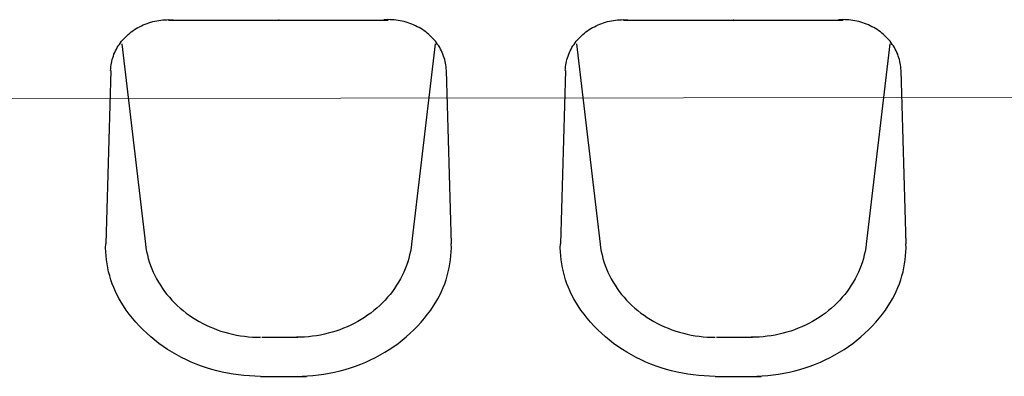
# Model space of a CAD drawing. Header units: millimetres. Extents: x -12988 to 25758, y 6227 to 71097.
# Tile 19 of 28: x 4700 to 4810, y 18270 to 18310. Entities that reach past the tile are written whole.
import ezdxf

# ---------------------------------------------------------------- set-up
doc = ezdxf.new("R2010")
doc.units = ezdxf.units.MM
doc.layers.add('!WYPOSAŻENIE', color=4, linetype='Continuous')
doc.layers.add('0! WIZJA', color=210, linetype='Continuous', lineweight=18)

# ---------------------------------------------------------------- blocks, each defined once
blk = doc.blocks.new('*U116')
at = {"layer": '!WYPOSAŻENIE'}
for p, q in [((-13.87, 19.85), (-13.65, 19.89)), ((-13.87, 19.85), (-13.65, 19.89)), ((-13.65, 19.89), (-13.42, 19.93)), ((-13.65, 19.89), (-13.42, 19.93)), ((-13.42, 19.93), (-13.2, 19.96)), ((-13.42, 19.93), (-13.2, 19.96)), ((-13.2, 19.96), (-12.97, 19.99)), ((-13.2, 19.96), (-12.97, 19.99)), ((-12.97, 19.99), (-12.74, 20)), ((-12.97, 19.99), (-12.74, 20)), ((-12.74, 20), (-12.51, 20.01)), ((-12.74, 20), (-12.51, 20.01)), ((-12.51, 20.01), (-12.28, 20.02)), ((-12.51, 20.01), (-12.28, 20.02)), ((12.32, 19.98), (-12.32, 19.98)), ((12.32, 19.98), (-12.32, 19.98)), ((-12.28, 20.02), (-12.05, 20.01)), ((-12.28, 20.02), (-12.05, 20.01)), ((-12.05, 20.01), (-11.82, 20)), ((-12.05, 20.01), (-11.82, 20)), ((12.05, 20.01), (11.82, 20)), ((12.05, 20.01), (11.82, 20)), ((12.28, 20.02), (12.05, 20.01)), ((12.28, 20.02), (12.05, 20.01)), ((12.51, 20.01), (12.28, 20.02)), ((12.51, 20.01), (12.28, 20.02)), ((12.74, 20), (12.51, 20.01)), ((12.74, 20), (12.51, 20.01)), ((12.97, 19.99), (12.74, 20)), ((12.97, 19.99), (12.74, 20)), ((13.2, 19.96), (12.97, 19.99)), ((13.2, 19.96), (12.97, 19.99)), ((13.42, 19.93), (13.2, 19.96)), ((13.42, 19.93), (13.2, 19.96)), ((13.65, 19.89), (13.42, 19.93)), ((13.65, 19.89), (13.42, 19.93)), ((13.87, 19.85), (13.65, 19.89)), ((13.87, 19.85), (13.65, 19.89)), ((-16.33, 18.77), (-16.15, 18.9)), ((-16.33, 18.77), (-16.15, 18.9)), ((-16.15, 18.9), (-15.96, 19.02)), ((-16.15, 18.9), (-15.96, 19.02)), ((-15.96, 19.02), (-15.77, 19.13)), ((-15.96, 19.02), (-15.77, 19.13)), ((-15.77, 19.13), (-15.57, 19.23)), ((-15.77, 19.13), (-15.57, 19.23)), ((-15.57, 19.23), (-15.37, 19.33)), ((-15.57, 19.23), (-15.37, 19.33)), ((-15.37, 19.33), (-15.16, 19.43)), ((-15.37, 19.33), (-15.16, 19.43)), ((-15.16, 19.43), (-14.96, 19.51)), ((-15.16, 19.43), (-14.96, 19.51)), ((-14.96, 19.51), (-14.74, 19.6)), ((-14.96, 19.51), (-14.74, 19.6)), ((-14.74, 19.6), (-14.53, 19.67)), ((-14.74, 19.6), (-14.53, 19.67)), ((-14.53, 19.67), (-14.31, 19.74)), ((-14.53, 19.67), (-14.31, 19.74)), ((-14.31, 19.74), (-14.09, 19.8)), ((-14.31, 19.74), (-14.09, 19.8)), ((-14.09, 19.8), (-13.87, 19.85)), ((-14.09, 19.8), (-13.87, 19.85)), ((14.09, 19.8), (13.87, 19.85)), ((14.09, 19.8), (13.87, 19.85)), ((14.31, 19.74), (14.09, 19.8)), ((14.31, 19.74), (14.09, 19.8)), ((14.53, 19.67), (14.31, 19.74)), ((14.53, 19.67), (14.31, 19.74)), ((14.74, 19.6), (14.53, 19.67)), ((14.74, 19.6), (14.53, 19.67)), ((14.96, 19.51), (14.74, 19.6)), ((14.96, 19.51), (14.74, 19.6)), ((15.16, 19.43), (14.96, 19.51)), ((15.16, 19.43), (14.96, 19.51)), ((15.37, 19.33), (15.16, 19.43)), ((15.37, 19.33), (15.16, 19.43)), ((15.57, 19.23), (15.37, 19.33)), ((15.57, 19.23), (15.37, 19.33)), ((15.77, 19.13), (15.57, 19.23)), ((15.77, 19.13), (15.57, 19.23)), ((15.96, 19.02), (15.77, 19.13)), ((15.96, 19.02), (15.77, 19.13)), ((16.15, 18.9), (15.96, 19.02)), ((16.15, 18.9), (15.96, 19.02)), ((16.33, 18.77), (16.15, 18.9)), ((16.33, 18.77), (16.15, 18.9)), ((-17.6, 17.59), (-17.46, 17.75)), ((-17.6, 17.59), (-17.46, 17.75)), ((-17.46, 17.75), (-17.32, 17.91)), ((-17.46, 17.75), (-17.32, 17.91)), ((-17.32, 17.91), (-17.17, 18.07)), ((-17.32, 17.91), (-17.17, 18.07)), ((-17.17, 18.07), (-17.01, 18.22)), ((-17.17, 18.07), (-17.01, 18.22)), ((-17.01, 18.22), (-16.85, 18.37)), ((-17.01, 18.22), (-16.85, 18.37)), ((-16.85, 18.37), (-16.68, 18.51)), ((-16.85, 18.37), (-16.68, 18.51)), ((-16.68, 18.51), (-16.51, 18.64)), ((-16.68, 18.51), (-16.51, 18.64)), ((-16.51, 18.64), (-16.33, 18.77)), ((-16.51, 18.64), (-16.33, 18.77)), ((16.51, 18.64), (16.33, 18.77)), ((16.51, 18.64), (16.33, 18.77)), ((16.68, 18.51), (16.51, 18.64)), ((16.68, 18.51), (16.51, 18.64)), ((16.85, 18.37), (16.68, 18.51)), ((16.85, 18.37), (16.68, 18.51)), ((17.01, 18.22), (16.85, 18.37)), ((17.01, 18.22), (16.85, 18.37)), ((17.17, 18.07), (17.01, 18.22)), ((17.17, 18.07), (17.01, 18.22)), ((17.32, 17.91), (17.17, 18.07)), ((17.32, 17.91), (17.17, 18.07)), ((17.46, 17.75), (17.32, 17.91)), ((17.46, 17.75), (17.32, 17.91)), ((17.6, 17.59), (17.46, 17.75)), ((17.6, 17.59), (17.46, 17.75)), ((-18.28, 16.51), (-18.18, 16.7)), ((-18.28, 16.51), (-18.18, 16.7)), ((-18.18, 16.7), (-18.08, 16.89)), ((-18.18, 16.7), (-18.08, 16.89)), ((-18.08, 16.89), (-17.97, 17.07)), ((-18.08, 16.89), (-17.97, 17.07)), ((-17.97, 17.07), (-17.85, 17.24)), ((-17.97, 17.07), (-17.85, 17.24)), ((-17.85, 17.24), (-17.73, 17.42)), ((-17.85, 17.24), (-17.73, 17.42)), ((-17.73, 17.42), (-17.6, 17.59)), ((-17.73, 17.42), (-17.6, 17.59)), ((-17.56, 17.29), (-14.92, -5.19)), ((-17.56, 17.29), (-14.92, -5.19)), ((17.56, 17.29), (14.92, -5.19)), ((17.56, 17.29), (14.92, -5.19)), ((17.73, 17.42), (17.6, 17.59)), ((17.73, 17.42), (17.6, 17.59)), ((17.85, 17.24), (17.73, 17.42)), ((17.85, 17.24), (17.73, 17.42)), ((17.97, 17.07), (17.85, 17.24)), ((17.97, 17.07), (17.85, 17.24)), ((18.08, 16.89), (17.97, 17.07)), ((18.08, 16.89), (17.97, 17.07)), ((18.18, 16.7), (18.08, 16.89)), ((18.18, 16.7), (18.08, 16.89)), ((18.28, 16.51), (18.18, 16.7)), ((18.28, 16.51), (18.18, 16.7)), ((-18.7, 15.34), (-18.65, 15.54)), ((-18.7, 15.34), (-18.65, 15.54)), ((-18.65, 15.54), (-18.59, 15.74)), ((-18.65, 15.54), (-18.59, 15.74)), ((-18.59, 15.74), (-18.52, 15.93)), ((-18.59, 15.74), (-18.52, 15.93)), ((-18.52, 15.93), (-18.45, 16.13)), ((-18.52, 15.93), (-18.45, 16.13)), ((-18.45, 16.13), (-18.37, 16.32)), ((-18.45, 16.13), (-18.37, 16.32)), ((-18.37, 16.32), (-18.28, 16.51)), ((-18.37, 16.32), (-18.28, 16.51)), ((18.37, 16.32), (18.28, 16.51)), ((18.37, 16.32), (18.28, 16.51)), ((18.45, 16.13), (18.37, 16.32)), ((18.45, 16.13), (18.37, 16.32)), ((18.52, 15.93), (18.45, 16.13)), ((18.52, 15.93), (18.45, 16.13)), ((18.59, 15.74), (18.52, 15.93)), ((18.59, 15.74), (18.52, 15.93)), ((18.65, 15.54), (18.59, 15.74)), ((18.65, 15.54), (18.59, 15.74)), ((18.7, 15.34), (18.65, 15.54)), ((18.7, 15.34), (18.65, 15.54)), ((-18.83, 14.31), (-18.82, 14.52)), ((-18.83, 14.31), (-18.82, 14.52)), ((-18.82, 14.52), (-18.8, 14.72)), ((-18.82, 14.52), (-18.8, 14.72)), ((-18.8, 14.72), (-18.77, 14.93)), ((-18.8, 14.72), (-18.77, 14.93)), ((-18.77, 14.93), (-18.74, 15.13)), ((-18.77, 14.93), (-18.74, 15.13)), ((-18.74, 15.13), (-18.7, 15.34)), ((-18.74, 15.13), (-18.7, 15.34)), ((18.74, 15.13), (18.7, 15.34)), ((18.74, 15.13), (18.7, 15.34)), ((18.77, 14.93), (18.74, 15.13)), ((18.77, 14.93), (18.74, 15.13)), ((18.8, 14.72), (18.77, 14.93)), ((18.8, 14.72), (18.77, 14.93)), ((18.82, 14.52), (18.8, 14.72)), ((18.82, 14.52), (18.8, 14.72)), ((18.83, 14.31), (18.82, 14.52)), ((18.83, 14.31), (18.82, 14.52)), ((-18.8, 14.31), (-19.38, -5.13)), ((-18.8, 14.31), (-19.38, -5.13)), ((18.8, 14.31), (19.38, -5.13)), ((18.8, 14.31), (19.38, -5.13)), ((-19.39, -5.58), (-19.38, -5.13)), ((-19.39, -5.58), (-19.38, -5.13)), ((-14.92, -5.19), (-14.87, -5.59)), ((-14.92, -5.19), (-14.87, -5.59)), ((14.92, -5.19), (14.87, -5.59)), ((14.92, -5.19), (14.87, -5.59)), ((14.92, -5.19), (14.87, -5.59)), ((14.92, -5.19), (14.87, -5.59)), ((19.39, -5.58), (19.38, -5.13)), ((19.39, -5.58), (19.38, -5.13)), ((-19.37, -6.04), (-19.39, -5.58)), ((-19.37, -6.04), (-19.39, -5.58)), ((-19.34, -6.5), (-19.37, -6.04)), ((-19.34, -6.5), (-19.37, -6.04)), ((-19.29, -6.95), (-19.34, -6.5)), ((-19.29, -6.95), (-19.34, -6.5)), ((-14.87, -5.59), (-14.8, -5.99)), ((-14.87, -5.59), (-14.8, -5.99)), ((-14.8, -5.99), (-14.71, -6.39)), ((-14.8, -5.99), (-14.71, -6.39)), ((-14.71, -6.39), (-14.61, -6.79)), ((-14.71, -6.39), (-14.61, -6.79)), ((14.71, -6.39), (14.61, -6.79)), ((14.71, -6.39), (14.61, -6.79)), ((14.71, -6.39), (14.61, -6.79)), ((14.71, -6.39), (14.61, -6.79)), ((14.8, -5.99), (14.71, -6.39)), ((14.8, -5.99), (14.71, -6.39)), ((14.8, -5.99), (14.71, -6.39)), ((14.8, -5.99), (14.71, -6.39)), ((14.87, -5.59), (14.8, -5.99)), ((14.87, -5.59), (14.8, -5.99)), ((14.87, -5.59), (14.8, -5.99)), ((14.87, -5.59), (14.8, -5.99)), ((19.29, -6.95), (19.34, -6.5)), ((19.29, -6.95), (19.34, -6.5)), ((19.34, -6.5), (19.37, -6.04)), ((19.34, -6.5), (19.37, -6.04)), ((19.37, -6.04), (19.39, -5.58)), ((19.37, -6.04), (19.39, -5.58)), ((-19.23, -7.4), (-19.29, -6.95)), ((-19.23, -7.4), (-19.29, -6.95)), ((-19.15, -7.85), (-19.23, -7.4)), ((-19.15, -7.85), (-19.23, -7.4)), ((-14.61, -6.79), (-14.49, -7.18)), ((-14.61, -6.79), (-14.49, -7.18)), ((-14.49, -7.18), (-14.36, -7.57)), ((-14.49, -7.18), (-14.36, -7.57)), ((-14.36, -7.57), (-14.21, -7.96)), ((-14.36, -7.57), (-14.21, -7.96)), ((14.36, -7.57), (14.21, -7.96)), ((14.36, -7.57), (14.21, -7.96)), ((14.36, -7.57), (14.21, -7.96)), ((14.36, -7.57), (14.21, -7.96)), ((14.49, -7.18), (14.36, -7.57)), ((14.49, -7.18), (14.36, -7.57)), ((14.49, -7.18), (14.36, -7.57)), ((14.49, -7.18), (14.36, -7.57)), ((14.61, -6.79), (14.49, -7.18)), ((14.61, -6.79), (14.49, -7.18)), ((14.61, -6.79), (14.49, -7.18)), ((14.61, -6.79), (14.49, -7.18)), ((19.15, -7.85), (19.23, -7.4)), ((19.15, -7.85), (19.23, -7.4)), ((19.23, -7.4), (19.29, -6.95)), ((19.23, -7.4), (19.29, -6.95)), ((-19.05, -8.3), (-19.15, -7.85)), ((-19.05, -8.3), (-19.15, -7.85)), ((-18.93, -8.74), (-19.05, -8.3)), ((-18.93, -8.74), (-19.05, -8.3)), ((-18.79, -9.18), (-18.93, -8.74)), ((-18.79, -9.18), (-18.93, -8.74)), ((-14.21, -7.96), (-14.05, -8.34)), ((-14.21, -7.96), (-14.05, -8.34)), ((-14.05, -8.34), (-13.87, -8.71)), ((-14.05, -8.34), (-13.87, -8.71)), ((-13.87, -8.71), (-13.68, -9.08)), ((-13.87, -8.71), (-13.68, -9.08)), ((13.87, -8.71), (13.68, -9.08)), ((13.87, -8.71), (13.68, -9.08)), ((13.87, -8.71), (13.68, -9.08)), ((13.87, -8.71), (13.68, -9.08)), ((14.05, -8.34), (13.87, -8.71)), ((14.05, -8.34), (13.87, -8.71)), ((14.05, -8.34), (13.87, -8.71)), ((14.05, -8.34), (13.87, -8.71)), ((14.21, -7.96), (14.05, -8.34)), ((14.21, -7.96), (14.05, -8.34)), ((14.21, -7.96), (14.05, -8.34)), ((14.21, -7.96), (14.05, -8.34)), ((18.79, -9.18), (18.93, -8.74)), ((18.79, -9.18), (18.93, -8.74)), ((18.93, -8.74), (19.05, -8.3)), ((18.93, -8.74), (19.05, -8.3)), ((19.05, -8.3), (19.15, -7.85)), ((19.05, -8.3), (19.15, -7.85)), ((-18.64, -9.62), (-18.79, -9.18)), ((-18.64, -9.62), (-18.79, -9.18)), ((-18.47, -10.05), (-18.64, -9.62)), ((-18.47, -10.05), (-18.64, -9.62)), ((-13.68, -9.08), (-13.47, -9.45)), ((-13.68, -9.08), (-13.47, -9.45)), ((-13.47, -9.45), (-13.25, -9.8)), ((-13.47, -9.45), (-13.25, -9.8)), ((-13.25, -9.8), (-13.02, -10.15)), ((-13.25, -9.8), (-13.02, -10.15)), ((13.25, -9.8), (13.02, -10.15)), ((13.25, -9.8), (13.02, -10.15)), ((13.25, -9.8), (13.02, -10.15)), ((13.25, -9.8), (13.02, -10.15)), ((13.47, -9.45), (13.25, -9.8)), ((13.47, -9.45), (13.25, -9.8)), ((13.47, -9.45), (13.25, -9.8)), ((13.47, -9.45), (13.25, -9.8)), ((13.68, -9.08), (13.47, -9.45)), ((13.68, -9.08), (13.47, -9.45)), ((13.68, -9.08), (13.47, -9.45)), ((13.68, -9.08), (13.47, -9.45)), ((18.47, -10.05), (18.64, -9.62)), ((18.47, -10.05), (18.64, -9.62)), ((18.64, -9.62), (18.79, -9.18)), ((18.64, -9.62), (18.79, -9.18)), ((-18.29, -10.48), (-18.47, -10.05)), ((-18.29, -10.48), (-18.47, -10.05)), ((-18.09, -10.89), (-18.29, -10.48)), ((-18.09, -10.89), (-18.29, -10.48)), ((-17.87, -11.31), (-18.09, -10.89)), ((-17.87, -11.31), (-18.09, -10.89)), ((-13.02, -10.15), (-12.77, -10.49)), ((-13.02, -10.15), (-12.77, -10.49)), ((-12.77, -10.49), (-12.51, -10.83)), ((-12.77, -10.49), (-12.51, -10.83)), ((-12.51, -10.83), (-12.24, -11.15)), ((-12.51, -10.83), (-12.24, -11.15)), ((12.51, -10.83), (12.24, -11.15)), ((12.51, -10.83), (12.24, -11.15)), ((12.51, -10.83), (12.24, -11.15)), ((12.51, -10.83), (12.24, -11.15)), ((12.77, -10.49), (12.51, -10.83)), ((12.77, -10.49), (12.51, -10.83)), ((12.77, -10.49), (12.51, -10.83)), ((12.77, -10.49), (12.51, -10.83)), ((13.02, -10.15), (12.77, -10.49)), ((13.02, -10.15), (12.77, -10.49)), ((13.02, -10.15), (12.77, -10.49)), ((13.02, -10.15), (12.77, -10.49)), ((17.87, -11.31), (18.09, -10.89)), ((17.87, -11.31), (18.09, -10.89)), ((18.09, -10.89), (18.29, -10.48)), ((18.09, -10.89), (18.29, -10.48)), ((18.29, -10.48), (18.47, -10.05)), ((18.29, -10.48), (18.47, -10.05)), ((-17.64, -11.71), (-17.87, -11.31)), ((-17.64, -11.71), (-17.87, -11.31)), ((-17.39, -12.11), (-17.64, -11.71)), ((-17.39, -12.11), (-17.64, -11.71)), ((-17.07, -12.58), (-17.39, -12.11)), ((-17.07, -12.58), (-17.39, -12.11)), ((-12.24, -11.15), (-11.96, -11.47)), ((-12.24, -11.15), (-11.96, -11.47)), ((-11.96, -11.47), (-11.66, -11.78)), ((-11.96, -11.47), (-11.66, -11.78)), ((-11.66, -11.78), (-11.35, -12.07)), ((-11.66, -11.78), (-11.35, -12.07)), ((-11.35, -12.07), (-11.03, -12.36)), ((-11.35, -12.07), (-11.03, -12.36)), ((11.35, -12.07), (11.03, -12.36)), ((11.35, -12.07), (11.03, -12.36)), ((11.35, -12.07), (11.03, -12.36)), ((11.35, -12.07), (11.03, -12.36)), ((11.66, -11.78), (11.35, -12.07)), ((11.66, -11.78), (11.35, -12.07)), ((11.66, -11.78), (11.35, -12.07)), ((11.66, -11.78), (11.35, -12.07)), ((11.96, -11.47), (11.66, -11.78)), ((11.96, -11.47), (11.66, -11.78)), ((11.96, -11.47), (11.66, -11.78)), ((11.96, -11.47), (11.66, -11.78)), ((12.24, -11.15), (11.96, -11.47)), ((12.24, -11.15), (11.96, -11.47)), ((12.24, -11.15), (11.96, -11.47)), ((12.24, -11.15), (11.96, -11.47)), ((17.07, -12.58), (17.39, -12.11)), ((17.07, -12.58), (17.39, -12.11)), ((17.39, -12.11), (17.64, -11.71)), ((17.39, -12.11), (17.64, -11.71)), ((17.64, -11.71), (17.87, -11.31)), ((17.64, -11.71), (17.87, -11.31)), ((-16.73, -13.05), (-17.07, -12.58)), ((-16.73, -13.05), (-17.07, -12.58)), ((-16.37, -13.5), (-16.73, -13.05)), ((-16.37, -13.5), (-16.73, -13.05)), ((-11.03, -12.36), (-10.7, -12.64)), ((-11.03, -12.36), (-10.7, -12.64)), ((-10.7, -12.64), (-10.36, -12.91)), ((-10.7, -12.64), (-10.36, -12.91)), ((-10.36, -12.91), (-10, -13.16)), ((-10.36, -12.91), (-10, -13.16)), ((-10, -13.16), (-9.64, -13.41)), ((-10, -13.16), (-9.64, -13.41)), ((10, -13.16), (9.64, -13.41)), ((10, -13.16), (9.64, -13.41)), ((10, -13.16), (9.64, -13.41)), ((10, -13.16), (9.64, -13.41)), ((10.36, -12.91), (10, -13.16)), ((10.36, -12.91), (10, -13.16)), ((10.36, -12.91), (10, -13.16)), ((10.36, -12.91), (10, -13.16)), ((10.7, -12.64), (10.36, -12.91)), ((10.7, -12.64), (10.36, -12.91)), ((10.7, -12.64), (10.36, -12.91)), ((10.7, -12.64), (10.36, -12.91)), ((11.03, -12.36), (10.7, -12.64)), ((11.03, -12.36), (10.7, -12.64)), ((11.03, -12.36), (10.7, -12.64)), ((11.03, -12.36), (10.7, -12.64)), ((16.37, -13.5), (16.73, -13.05)), ((16.37, -13.5), (16.73, -13.05)), ((16.73, -13.05), (17.07, -12.58)), ((16.73, -13.05), (17.07, -12.58)), ((-15.99, -13.94), (-16.37, -13.5)), ((-15.99, -13.94), (-16.37, -13.5)), ((-15.6, -14.37), (-15.99, -13.94)), ((-15.6, -14.37), (-15.99, -13.94)), ((-9.64, -13.41), (-9.27, -13.64)), ((-9.64, -13.41), (-9.27, -13.64)), ((-9.27, -13.64), (-8.89, -13.86)), ((-9.27, -13.64), (-8.89, -13.86)), ((-8.89, -13.86), (-8.5, -14.07)), ((-8.89, -13.86), (-8.5, -14.07)), ((-8.5, -14.07), (-8.11, -14.27)), ((-8.5, -14.07), (-8.11, -14.27)), ((-8.11, -14.27), (-7.7, -14.46)), ((-8.11, -14.27), (-7.7, -14.46)), ((8.11, -14.27), (7.7, -14.46)), ((8.11, -14.27), (7.7, -14.46)), ((8.11, -14.27), (7.7, -14.46)), ((8.11, -14.27), (7.7, -14.46)), ((8.5, -14.07), (8.11, -14.27)), ((8.5, -14.07), (8.11, -14.27)), ((8.5, -14.07), (8.11, -14.27)), ((8.5, -14.07), (8.11, -14.27)), ((8.89, -13.86), (8.5, -14.07)), ((8.89, -13.86), (8.5, -14.07)), ((8.89, -13.86), (8.5, -14.07)), ((8.89, -13.86), (8.5, -14.07)), ((9.27, -13.64), (8.89, -13.86)), ((9.27, -13.64), (8.89, -13.86)), ((9.27, -13.64), (8.89, -13.86)), ((9.27, -13.64), (8.89, -13.86)), ((9.64, -13.41), (9.27, -13.64)), ((9.64, -13.41), (9.27, -13.64)), ((9.64, -13.41), (9.27, -13.64)), ((9.64, -13.41), (9.27, -13.64)), ((15.6, -14.37), (15.99, -13.94)), ((15.6, -14.37), (15.99, -13.94)), ((15.99, -13.94), (16.37, -13.5)), ((15.99, -13.94), (16.37, -13.5)), ((-15.19, -14.79), (-15.6, -14.37)), ((-15.19, -14.79), (-15.6, -14.37)), ((-14.77, -15.19), (-15.19, -14.79)), ((-14.77, -15.19), (-15.19, -14.79)), ((-14.33, -15.58), (-14.77, -15.19)), ((-14.33, -15.58), (-14.77, -15.19)), ((-7.7, -14.46), (-7.29, -14.63)), ((-7.7, -14.46), (-7.29, -14.63)), ((-7.29, -14.63), (-6.88, -14.79)), ((-7.29, -14.63), (-6.88, -14.79)), ((-6.88, -14.79), (-6.45, -14.93)), ((-6.88, -14.79), (-6.45, -14.93)), ((-6.45, -14.93), (-6.03, -15.07)), ((-6.45, -14.93), (-6.03, -15.07)), ((-6.03, -15.07), (-5.59, -15.19)), ((-6.03, -15.07), (-5.59, -15.19)), ((-5.59, -15.19), (-5.16, -15.29)), ((-5.59, -15.19), (-5.16, -15.29)), ((-5.16, -15.29), (-4.71, -15.38)), ((-5.16, -15.29), (-4.71, -15.38)), ((-4.71, -15.38), (-4.27, -15.46)), ((-4.71, -15.38), (-4.27, -15.46)), ((-4.27, -15.46), (-3.82, -15.52)), ((-4.27, -15.46), (-3.82, -15.52)), ((4.27, -15.46), (3.82, -15.52)), ((4.27, -15.46), (3.82, -15.52)), ((4.27, -15.46), (3.82, -15.52)), ((4.27, -15.46), (3.82, -15.52)), ((4.71, -15.38), (4.27, -15.46)), ((4.71, -15.38), (4.27, -15.46)), ((4.71, -15.38), (4.27, -15.46)), ((4.71, -15.38), (4.27, -15.46)), ((5.16, -15.29), (4.71, -15.38)), ((5.16, -15.29), (4.71, -15.38)), ((5.16, -15.29), (4.71, -15.38)), ((5.16, -15.29), (4.71, -15.38)), ((5.59, -15.19), (5.16, -15.29)), ((5.59, -15.19), (5.16, -15.29)), ((5.59, -15.19), (5.16, -15.29)), ((5.59, -15.19), (5.16, -15.29)), ((6.03, -15.07), (5.59, -15.19)), ((6.03, -15.07), (5.59, -15.19)), ((6.03, -15.07), (5.59, -15.19)), ((6.03, -15.07), (5.59, -15.19)), ((6.45, -14.93), (6.03, -15.07)), ((6.45, -14.93), (6.03, -15.07)), ((6.45, -14.93), (6.03, -15.07)), ((6.45, -14.93), (6.03, -15.07)), ((6.88, -14.79), (6.45, -14.93)), ((6.88, -14.79), (6.45, -14.93)), ((6.88, -14.79), (6.45, -14.93)), ((6.88, -14.79), (6.45, -14.93)), ((7.29, -14.63), (6.88, -14.79)), ((7.29, -14.63), (6.88, -14.79)), ((7.29, -14.63), (6.88, -14.79)), ((7.29, -14.63), (6.88, -14.79)), ((7.7, -14.46), (7.29, -14.63)), ((7.7, -14.46), (7.29, -14.63)), ((7.7, -14.46), (7.29, -14.63)), ((7.7, -14.46), (7.29, -14.63)), ((14.33, -15.58), (14.77, -15.19)), ((14.33, -15.58), (14.77, -15.19)), ((14.77, -15.19), (15.19, -14.79)), ((14.77, -15.19), (15.19, -14.79)), ((15.19, -14.79), (15.6, -14.37)), ((15.19, -14.79), (15.6, -14.37)), ((-13.87, -15.96), (-14.33, -15.58)), ((-13.87, -15.96), (-14.33, -15.58)), ((-13.41, -16.32), (-13.87, -15.96)), ((-13.41, -16.32), (-13.87, -15.96)), ((-12.92, -16.67), (-13.41, -16.32)), ((-12.92, -16.67), (-13.41, -16.32)), ((-3.82, -15.52), (-3.37, -15.57)), ((-3.82, -15.52), (-3.37, -15.57)), ((-3.37, -15.57), (-2.92, -15.61)), ((-3.37, -15.57), (-2.92, -15.61)), ((-2.92, -15.61), (-2.47, -15.63)), ((-2.92, -15.61), (-2.47, -15.63)), ((-2.47, -15.63), (-2.02, -15.64)), ((-2.47, -15.63), (-2.02, -15.64)), ((1.88, -15.64), (-2.16, -15.64)), ((1.88, -15.64), (-2.16, -15.64)), ((2.47, -15.63), (2.02, -15.64)), ((2.47, -15.63), (2.02, -15.64)), ((2.47, -15.63), (2.02, -15.64)), ((2.47, -15.63), (2.02, -15.64)), ((2.92, -15.61), (2.47, -15.63)), ((2.92, -15.61), (2.47, -15.63)), ((2.92, -15.61), (2.47, -15.63)), ((2.92, -15.61), (2.47, -15.63)), ((3.37, -15.57), (2.92, -15.61)), ((3.37, -15.57), (2.92, -15.61)), ((3.37, -15.57), (2.92, -15.61)), ((3.37, -15.57), (2.92, -15.61)), ((3.82, -15.52), (3.37, -15.57)), ((3.82, -15.52), (3.37, -15.57)), ((3.82, -15.52), (3.37, -15.57)), ((3.82, -15.52), (3.37, -15.57)), ((12.92, -16.67), (13.41, -16.32)), ((12.92, -16.67), (13.41, -16.32)), ((13.41, -16.32), (13.87, -15.96)), ((13.41, -16.32), (13.87, -15.96)), ((13.87, -15.96), (14.33, -15.58)), ((13.87, -15.96), (14.33, -15.58)), ((-12.43, -17), (-12.92, -16.67)), ((-12.43, -17), (-12.92, -16.67)), ((-11.92, -17.32), (-12.43, -17)), ((-11.92, -17.32), (-12.43, -17)), ((-11.4, -17.62), (-11.92, -17.32)), ((-11.4, -17.62), (-11.92, -17.32)), ((-10.87, -17.9), (-11.4, -17.62)), ((-10.87, -17.9), (-11.4, -17.62)), ((10.87, -17.9), (11.4, -17.62)), ((10.87, -17.9), (11.4, -17.62)), ((11.4, -17.62), (11.92, -17.32)), ((11.4, -17.62), (11.92, -17.32)), ((11.92, -17.32), (12.43, -17)), ((11.92, -17.32), (12.43, -17)), ((12.43, -17), (12.92, -16.67)), ((12.43, -17), (12.92, -16.67)), ((-10.33, -18.17), (-10.87, -17.9)), ((-10.33, -18.17), (-10.87, -17.9)), ((-9.78, -18.42), (-10.33, -18.17)), ((-9.78, -18.42), (-10.33, -18.17)), ((-9.22, -18.65), (-9.78, -18.42)), ((-9.22, -18.65), (-9.78, -18.42)), ((-8.65, -18.87), (-9.22, -18.65)), ((-8.65, -18.87), (-9.22, -18.65)), ((8.65, -18.87), (9.22, -18.65)), ((8.65, -18.87), (9.22, -18.65)), ((9.22, -18.65), (9.78, -18.42)), ((9.22, -18.65), (9.78, -18.42)), ((9.78, -18.42), (10.33, -18.17)), ((9.78, -18.42), (10.33, -18.17)), ((10.33, -18.17), (10.87, -17.9)), ((10.33, -18.17), (10.87, -17.9)), ((-8.07, -19.06), (-8.65, -18.87)), ((-8.07, -19.06), (-8.65, -18.87)), ((-7.49, -19.24), (-8.07, -19.06)), ((-7.49, -19.24), (-8.07, -19.06)), ((-6.9, -19.41), (-7.49, -19.24)), ((-6.9, -19.41), (-7.49, -19.24)), ((-6.3, -19.55), (-6.9, -19.41)), ((-6.3, -19.55), (-6.9, -19.41)), ((-5.7, -19.67), (-6.3, -19.55)), ((-5.7, -19.67), (-6.3, -19.55)), ((-5.09, -19.78), (-5.7, -19.67)), ((-5.09, -19.78), (-5.7, -19.67)), ((-4.48, -19.86), (-5.09, -19.78)), ((-4.48, -19.86), (-5.09, -19.78)), ((-3.87, -19.93), (-4.48, -19.86)), ((-3.87, -19.93), (-4.48, -19.86)), ((3.87, -19.93), (4.48, -19.86)), ((3.87, -19.93), (4.48, -19.86)), ((4.48, -19.86), (5.09, -19.78)), ((4.48, -19.86), (5.09, -19.78)), ((5.09, -19.78), (5.7, -19.67)), ((5.09, -19.78), (5.7, -19.67)), ((5.7, -19.67), (6.3, -19.55)), ((5.7, -19.67), (6.3, -19.55)), ((6.3, -19.55), (6.9, -19.41)), ((6.3, -19.55), (6.9, -19.41)), ((6.9, -19.41), (7.49, -19.24)), ((6.9, -19.41), (7.49, -19.24)), ((7.49, -19.24), (8.07, -19.06)), ((7.49, -19.24), (8.07, -19.06)), ((8.07, -19.06), (8.65, -18.87)), ((8.07, -19.06), (8.65, -18.87)), ((-3.25, -19.98), (-3.87, -19.93)), ((-3.25, -19.98), (-3.87, -19.93)), ((-2.64, -20.01), (-3.25, -19.98)), ((-2.64, -20.01), (-3.25, -19.98)), ((2.02, -20.02), (-3.14, -20.02)), ((2.02, -20.02), (-3.14, -20.02)), ((-2.02, -20.02), (-2.64, -20.01)), ((-2.02, -20.02), (-2.64, -20.01)), ((2.02, -20.02), (2.64, -20.01)), ((2.02, -20.02), (2.64, -20.01)), ((2.64, -20.01), (3.25, -19.98)), ((2.64, -20.01), (3.25, -19.98)), ((3.25, -19.98), (3.87, -19.93)), ((3.25, -19.98), (3.87, -19.93))]:
    blk.add_line(p, q, dxfattribs=at)
blk.add_point((-0.03, 19.98), dxfattribs=at)
blk.add_point((-0.03, 19.98), dxfattribs=at)
blk = doc.blocks.new('*U115')
at = {"layer": '0! WIZJA', "color": 0, "linetype": 'ByBlock', "lineweight": -2, "ltscale": 0.5, "transparency": 16777216}
for p in [(1275, 0), (1326, 0)]:
    blk.add_blockref('*U116', p, dxfattribs=at)

msp = doc.modelspace()

# ---------------------------------------------------------------- linework, layer by layer
at = {"layer": '0! WIZJA'}
msp.add_line((4500.891, 18301.303), (6082.891, 18302.727), dxfattribs=at)

# ---------------------------------------------------------------- block references
at = {"layer": '0! WIZJA', "ltscale": 0.5, "xscale": -1}
msp.add_blockref('*U115', (6054.685, 18290.318), dxfattribs=at)

doc.saveas('drawing.dxf')
